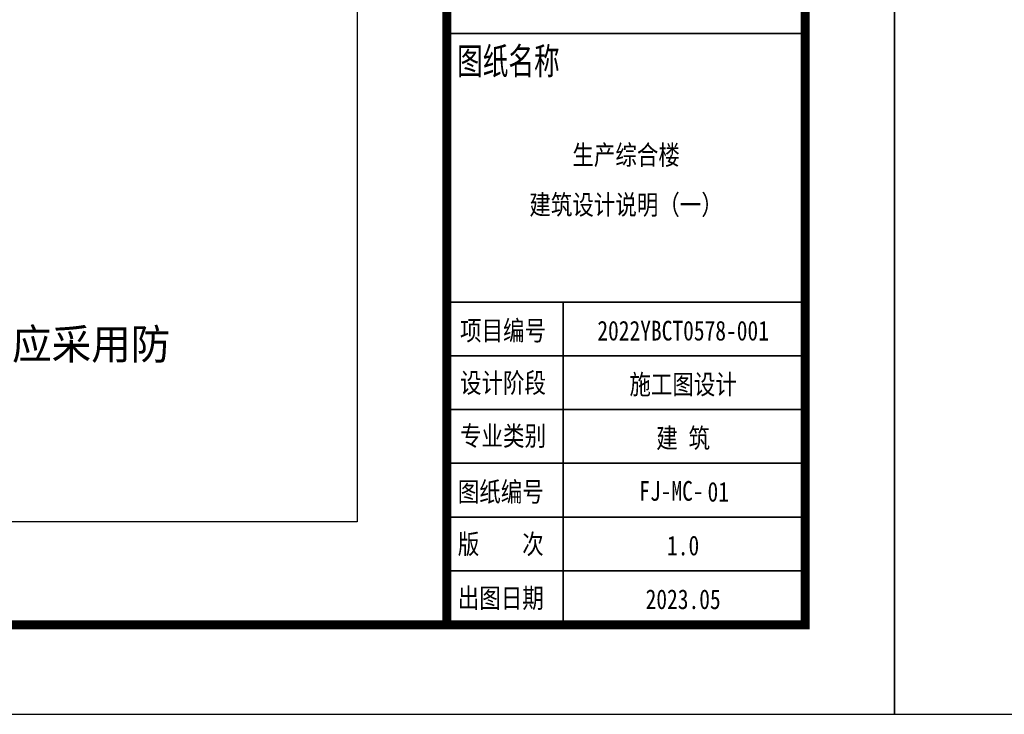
# Model space of a CAD drawing. Extents: x 1109697 to 1467097, y -139975 to 53891.
# Tile 47 of 256: x 1184028 to 1195022, y -74119 to -66363. Entities that reach past the tile are written whole.
import ezdxf
from ezdxf.enums import TextEntityAlignment as Align

# ---------------------------------------------------------------- set-up
doc = ezdxf.new("R2010")
doc.units = 0
doc.header["$LTSCALE"] = 1000
doc.header["$MEASUREMENT"] = 0
for name, color, linetype in [('PUB_HATCH', 8, 'Continuous'), ('PUB_TEXT', 7, 'Continuous'), ('PUB_TITLE', 4, 'Continuous')]:
    doc.layers.add(name, color=color, linetype=linetype)
doc.layers.add('图框', color=4, linetype='Continuous', lineweight=35)
doc.styles.add('-黑体', font='simhei.ttf', dxfattribs={"width": 0.8})
doc.styles.add('ST', font='txt')

# ---------------------------------------------------------------- blocks, each defined once
blk = doc.blocks.new('图签01')
at = {"layer": '图框', "linetype": 'Continuous'}
for p, q in [((1793863, 89364), (1797865, 89364)), ((1793908, 86365), (1797908, 86365)), ((1795183, 82762), (1795183, 86365)), ((1793908, 85765), (1797908, 85765)), ((1793908, 85165), (1797908, 85165)), ((1793908, 84565), (1797908, 84565)), ((1793883, 83965), (1797883, 83965)), ((1793883, 83365), (1797883, 83365))]:
    blk.add_line(p, q, dxfattribs=at)
at = {"layer": '图框', "style": '-黑体'}
for s, height, width, p in [('图纸名称', 300, 0.7, (1793998, 88906)), ('项目编号', 220, 0.8, (1794031, 85937)), ('设计阶段', 220, 0.8, (1794031, 85353)), ('专业类别', 220, 0.8, (1794031, 84761)), ('图纸编号', 220, 0.8, (1794006, 84137)), ('版    次', 220, 0.8, (1794006, 83553)), ('出图日期', 220, 0.8, (1794006, 82950))]:
    blk.add_text(s, height=height, dxfattribs=dict(at, width=width)).set_placement(p)
at = {"layer": '图框', "style": '-黑体', "width": 0.8}
for s, height, p in [('2022YBCT0578-001', 220.01, (1796522, 85936)), ('施工图设计', 220, (1796522, 85336)), ('建 筑', 220, (1796522, 84736)), ('FJ-MC-', 220, (1796391, 84147)), ('1.0', 220, (1796522, 83537)), ('2023.05', 220, (1796522, 82937))]:
    blk.add_text(s, height=height, dxfattribs=at).set_placement(p, align=Align.CENTER)

msp = doc.modelspace()

# ---------------------------------------------------------------- linework, layer by layer
at = {"layer": 'PUB_HATCH'}
msp.add_lwpolyline([(1163597, -19141), (1187797, -19141), (1187797, -71971), (1163597, -71971)], close=True, dxfattribs=at)
at = {"layer": 'PUB_TITLE'}
for points in [[(1109697, -74119), (1193797, -74119), (1193797, -14719), (1109697, -14719)], [(1193797, -74119), (1277897, -74119), (1277897, -14719), (1193797, -14719)]]:
    msp.add_lwpolyline(points, close=True, dxfattribs=at)
at = {"layer": 'PUB_TITLE', "const_width": 100}
msp.add_lwpolyline([(1112197, -73119), (1192797, -73119), (1192797, -15719), (1112197, -15719)], close=True, dxfattribs=at)
msp.add_lwpolyline([(1188797, -15719), (1188797, -73119)], dxfattribs=at)

# ---------------------------------------------------------------- block references
at = {"layer": 'PUB_TEXT'}
msp.add_blockref('图签01', (-605086, -155881), dxfattribs=at)

# ---------------------------------------------------------------- texts
at = {"layer": 'PUB_TEXT', "style": '-黑体', "width": 0.8}
for s, p in [('生产综合楼', (1190799, -67983)), ('建筑设计说明（一）', (1190799, -68539)), ('01', (1191828, -71744))]:
    msp.add_text(s, height=220, dxfattribs=at).set_placement(p, align=Align.CENTER)
at = {"layer": 'PUB_TEXT', "style": 'ST'}
msp.add_text('幕墙的窗槛墙、窗间墙的填充材料应采用不燃烧材料；建筑幕墙与每层楼板、隔墙处的缝隙，应采用防', height=339.87, dxfattribs=at).set_placement((1165828, -70155))

doc.saveas('drawing.dxf')
